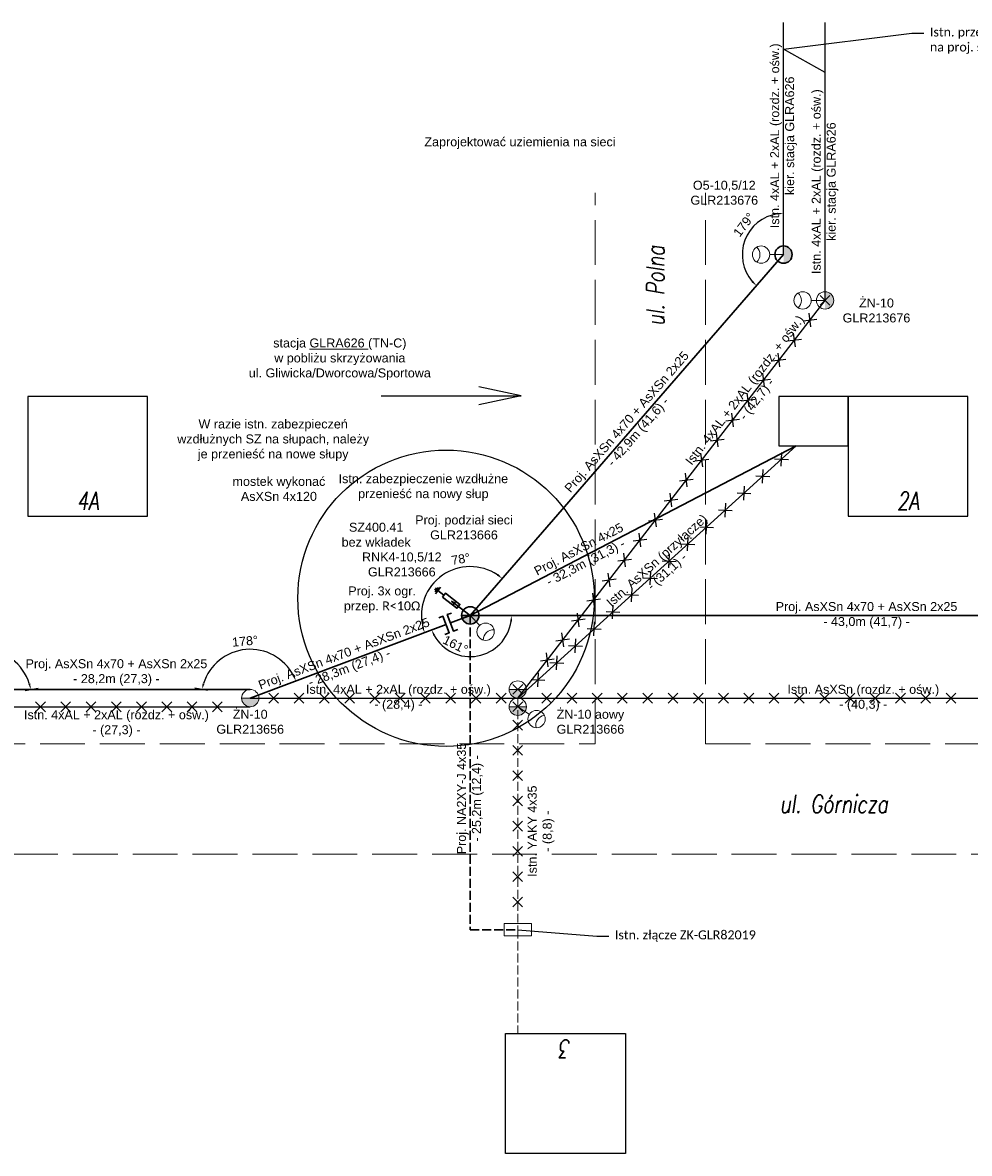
# Model space of a CAD drawing. Header units: metres. Extents: x 6536102 to 6570154, y 5559884 to 5568618.
# Tile 27 of 40: x 6542431 to 6542589, y 5564546 to 5564735. Entities that reach past the tile are written whole.
import ezdxf
from ezdxf import colors
from ezdxf.entities.mleader import LeaderData, LeaderLine
from ezdxf.lldxf.tags import DXFTag
from ezdxf.math import Vec2, Vec3

# ---------------------------------------------------------------- set-up
doc = ezdxf.new("R2010")
doc.units = ezdxf.units.M
doc.linetypes.add('1053', pattern=[2, 1.5, -0.5])
doc.layers.add('ELE_OSW', color=7, linetype='Continuous')
doc.layers.add('SCHEMATY_ELE', color=7, linetype='Continuous')
doc.styles.add('Romans_0.9', font='romans.shx', dxfattribs={"width": 0.75, "oblique": 9, "height": 0.1})
doc.styles.get("Standard").update_dxf_attribs({"font": 'arial.ttf'})
tags = doc.linetypes.add('ASXSN4X50+25', pattern='A,6.328383,-0.651518,["AsXSn 4x50+25",Standard,S=2.5,R=0,X=0,Y=-1.25],-25.651347,6.384745', length=39.015993).pattern_tags.tags
tags[6] = DXFTag(74, 10)
doc.dimstyles.new('ISO-25', dxfattribs={"dimtxt": 2.5, "dimasz": 2.5, "dimexe": 1.25, "dimexo": 0.625, "dimtad": 1, "dimtxsty": 'Standard', "dimcen": 2.5, "dimadec": 0, "dimazin": 0, "dimtfac": 1, "dimtmove": 0, "dimatfit": 3, "dimfxl": 1, "dimarcsym": 0})

# ---------------------------------------------------------------- blocks, each defined once
blk = doc.blocks.new('*D104')
at = {"color": 0, "linetype": 'ASXSN4X50+25', "lineweight": -2, "transparency": 16777216}
blk.add_line((6542498.42, 5564633.65), (6542497.83, 5564633.43), dxfattribs=at)
blk.add_arc((6542505.44, 5564636.29), 6.88, 208.932, 351.6834, dxfattribs=at)
at = {"color": 0, "linetype": 'ASXSN4X50+25', "transparency": 16777216}
for points in [[(6542512.09, 5564635.31), (6542512.42, 5564635.29), (6542512.33, 5564636.3)], [(6542499.27, 5564632.89), (6542499.57, 5564633.03), (6542499, 5564633.87)]]:
    blk.add_solid(points, dxfattribs=at)
at = {"layer": 'Defpoints', "color": 0, "linetype": 'ASXSN4X50+25', "transparency": 16777216}
for p in [(6542505.44, 5564636.29), (6542505.44, 5564636.29), (6542512.33, 5564636.3), (6542499, 5564633.87), (6542509.57, 5564630.79)]:
    blk.add_point(p, dxfattribs=at)
at = {"color": 0, "linetype": 'ASXSN4X50+25', "transparency": 16777216, "insert": (6542502.97, 5564631.39), "char_height": 1.8, "attachment_point": 5, "rotation": 333.2558}
blk.add_mtext('{\\H0.83333x;161%%D}', dxfattribs=at)
blk = doc.blocks.new('*D105')
at = {"color": 0, "linetype": 'ASXSN4X50+25', "lineweight": -2, "transparency": 16777216}
for p, q in [((6542510.36, 5564641.97), (6542511.61, 5564643.4)), ((6542498.42, 5564633.65), (6542496.63, 5564632.98))]:
    blk.add_line(p, q, dxfattribs=at)
blk.add_arc((6542505.44, 5564636.29), 8.16, 56.0904, 193.5762, dxfattribs=at)
at = {"color": 0, "linetype": 'ASXSN4X50+25', "transparency": 16777216}
for points in [[(6542510.1, 5564643.2), (6542509.9, 5564642.93), (6542510.79, 5564642.46)], [(6542497.67, 5564634.43), (6542497.35, 5564634.33), (6542497.8, 5564633.42)]]:
    blk.add_solid(points, dxfattribs=at)
at = {"layer": 'Defpoints', "color": 0, "linetype": 'ASXSN4X50+25', "transparency": 16777216}
for p in [(6542509.95, 5564641.49), (6542498.37, 5564640.36), (6542505.44, 5564636.29), (6542505.44, 5564636.29), (6542499, 5564633.87)]:
    blk.add_point(p, dxfattribs=at)
at = {"color": 0, "linetype": 'ASXSN4X50+25', "transparency": 16777216, "insert": (6542503.85, 5564645.71), "char_height": 1.8, "attachment_point": 5, "rotation": 9.5775}
blk.add_mtext('{\\H0.83333x;78%%D}', dxfattribs=at)
blk = doc.blocks.new('_None')
blk = doc.blocks.new('*D226')
at = {"color": 0, "linetype": 'ASXSN4X50+25', "lineweight": -2, "transparency": 16777216}
blk.add_line((6542553.21, 5564691.34), (6542552.41, 5564690.42), dxfattribs=at)
blk.add_arc((6542557.74, 5564696.56), 6.88, 98.3348, 220.7173, dxfattribs=at)
at = {"color": 0, "linetype": 'ASXSN4X50+25', "lineweight": 50, "transparency": 16777216}
for points in [[(6542556.73, 5564703.54), (6542556.75, 5564703.2), (6542557.74, 5564703.44)], [(6542552.64, 5564692.19), (6542552.4, 5564691.95), (6542553.23, 5564691.36)]]:
    blk.add_solid(points, dxfattribs=at)
at = {"layer": 'Defpoints', "color": 0, "linetype": 'ASXSN4X50+25', "lineweight": 50, "transparency": 16777216}
for p in [(6542557.74, 5564705.15), (6542550.86, 5564696.23), (6542557.74, 5564696.56), (6542557.74, 5564696.56), (6542553.62, 5564691.81)]:
    blk.add_point(p, dxfattribs=at)
at = {"color": 0, "linetype": 'ASXSN4X50+25', "transparency": 16777216, "insert": (6542551.13, 5564701.54), "char_height": 1.8, "attachment_point": 5, "rotation": 52.9886}
blk.add_mtext('{\\H0.83333x;179%%D}', dxfattribs=at)
blk = doc.blocks.new('*D227')
at = {"color": 0, "linetype": 'ASXSN4X50+25', "lineweight": -2, "transparency": 16777216}
for p, q in [((6542415.51, 5564624.57), (6542414.89, 5564624.6)), ((6542431.15, 5564623.76), (6542433.29, 5564624.15))]:
    blk.add_line(p, q, dxfattribs=at)
blk.add_arc((6542424.03, 5564622.47), 8.16, 17.2926, 158.251, dxfattribs=at)
at = {"color": 0, "linetype": 'ASXSN4X50+25', "lineweight": 50, "transparency": 16777216}
for points in [[(6542416.61, 5564625.44), (6542416.29, 5564625.55), (6542416.14, 5564624.55)], [(6542431.99, 5564624.94), (6542431.66, 5564624.86), (6542432.06, 5564623.93)]]:
    blk.add_solid(points, dxfattribs=at)
at = {"layer": 'Defpoints', "color": 0, "linetype": 'ASXSN4X50+25', "lineweight": 50, "transparency": 16777216}
for p in [(6542427.87, 5564629.67), (6542416.14, 5564624.55), (6542430.53, 5564623.65), (6542424.03, 5564622.47), (6542424.03, 5564622.47)]:
    blk.add_point(p, dxfattribs=at)
at = {"color": 0, "linetype": 'ASXSN4X50+25', "transparency": 16777216, "insert": (6542424.4, 5564632.02), "char_height": 1.8, "attachment_point": 5, "rotation": 357.7718}
blk.add_mtext('{\\H0.83333x;180%%D}', dxfattribs=at)
blk = doc.blocks.new('*D228')
at = {"color": 0, "linetype": 'ASXSN4X50+25', "lineweight": -2, "transparency": 16777216}
for p, q in [((6542476.89, 5564625.55), (6542477.51, 5564625.79)), ((6542461.58, 5564623.76), (6542459.44, 5564624.15))]:
    blk.add_line(p, q, dxfattribs=at)
blk.add_arc((6542468.7, 5564622.47), 8.16, 27.6424, 162.7074, dxfattribs=at)
at = {"color": 0, "linetype": 'ASXSN4X50+25', "lineweight": 50, "transparency": 16777216}
for points in [[(6542476.08, 5564626.33), (6542475.78, 5564626.19), (6542476.34, 5564625.35)], [(6542461.07, 5564624.86), (6542460.75, 5564624.94), (6542460.67, 5564623.93)]]:
    blk.add_solid(points, dxfattribs=at)
at = {"layer": 'Defpoints', "color": 0, "linetype": 'ASXSN4X50+25', "lineweight": 50, "transparency": 16777216}
for p in [(6542471.45, 5564630.16), (6542462.2, 5564623.65), (6542476.3, 5564625.33), (6542468.7, 5564622.47), (6542468.7, 5564622.47)]:
    blk.add_point(p, dxfattribs=at)
at = {"color": 0, "linetype": 'ASXSN4X50+25', "transparency": 16777216, "insert": (6542467.84, 5564631.99), "char_height": 1.8, "attachment_point": 5, "rotation": 5.1749}
blk.add_mtext('{\\H0.83333x;178%%D}', dxfattribs=at)

msp = doc.modelspace()

# ---------------------------------------------------------------- hatches: boundary and pattern name
at = {"layer": 'SCHEMATY_ELE', "lineweight": 30}
h = msp.add_hatch(color=0, dxfattribs=at)
h.dxf.hatch_style = 1
edge = h.paths.add_edge_path()
edge.add_line((6542557.739, 5564698.005), (6542557.739, 5564695.113))
edge.add_arc((6542557.739, 5564696.559), 1.446, 270, 450)
at = {"layer": 'SCHEMATY_ELE', "lineweight": 18}
h = msp.add_hatch(color=8, dxfattribs=at)
h.dxf.hatch_style = 1
edge = h.paths.add_edge_path()
edge.add_line((6542564.673, 5564690.348), (6542564.673, 5564687.456))
edge.add_arc((6542564.673, 5564688.902), 1.446, 270, 450)
h = msp.add_hatch(color=7, dxfattribs=at)
h.dxf.hatch_style = 1
h.paths.add_polyline_path([(6542503.004, 5564638.436), (6542502.335, 5564638.676), (6542502.741, 5564638.093)])
at = {"layer": 'SCHEMATY_ELE', "lineweight": 30}
h = msp.add_hatch(color=0, dxfattribs=at)
h.dxf.hatch_style = 1
edge = h.paths.add_edge_path()
edge.add_line((6542506.888, 5564636.295), (6542503.997, 5564636.295))
edge.add_arc((6542505.442, 5564636.295), 1.446, 180, 360)
at = {"layer": 'SCHEMATY_ELE', "lineweight": 18}
h = msp.add_hatch(color=8, dxfattribs=at)
h.dxf.hatch_style = 1
edge = h.paths.add_edge_path()
edge.add_line((6542514.817, 5564623.918), (6542511.926, 5564623.918))
edge.add_arc((6542513.371, 5564623.918), 1.446, 180, 360)
h = msp.add_hatch(color=8, dxfattribs=at)
h.dxf.hatch_style = 1
edge = h.paths.add_edge_path()
edge.add_line((6542470.148, 5564622.472), (6542467.256, 5564622.472))
edge.add_arc((6542468.702, 5564622.472), 1.446, 180, 360)
h = msp.add_hatch(color=8, dxfattribs=at)
h.dxf.hatch_style = 1
edge = h.paths.add_edge_path()
edge.add_line((6542514.817, 5564621.026), (6542511.926, 5564621.026))
edge.add_arc((6542513.371, 5564621.026), 1.446, 180, 360)

# ---------------------------------------------------------------- linework, layer by layer
at = {"color": 8}
for p, q in [((6542557.739, 5564696.559), (6542557.739, 5564735.305)), ((6542564.673, 5564688.902), (6542564.673, 5564735.305)), ((6542513.371, 5564622.472), (6542564.673, 5564688.901)), ((6542513.371, 5564622.472), (6542559.871, 5564664.6)), ((6542468.702, 5564622.472), (6542513.371, 5564622.472)), ((6542513.371, 5564622.472), (6542607.142, 5564622.472)), ((6542424.032, 5564621.026), (6542468.702, 5564621.026))]:
    msp.add_line(p, q, dxfattribs=at)
at = {"color": 0, "linetype": '1053', "lineweight": 9, "ltscale": 5}
for p, q in [((6542526.32, 5564614.821), (6542526.32, 5564706.85)), ((6542544.736, 5564614.821), (6542544.736, 5564706.85)), ((6541843.618, 5564614.821), (6542526.32, 5564614.821)), ((6542544.736, 5564614.821), (6542891.293, 5564614.821)), ((6541689.08, 5564596.405), (6542891.293, 5564596.405))]:
    msp.add_line(p, q, dxfattribs=at)
at = {"lineweight": 30}
for p, q in [((6542505.442, 5564636.295), (6542557.737, 5564696.557)), ((6542505.442, 5564636.295), (6542559.871, 5564664.6)), ((6542505.442, 5564636.295), (6542502.118, 5564635.045)), ((6542599.214, 5564636.295), (6542505.442, 5564636.295)), ((6542501.404, 5564634.776), (6542468.702, 5564622.472)), ((6542468.702, 5564623.918), (6542424.032, 5564623.918))]:
    msp.add_line(p, q, dxfattribs=at)
at = {"color": 1}
for p, q in [((6542563.857, 5564688.085), (6542565.49, 5564689.719)), ((6542563.857, 5564689.719), (6542565.49, 5564688.085)), ((6542562.301, 5564684.494), (6542562.007, 5564686.785)), ((6542561.009, 5564685.493), (6542563.299, 5564685.787)), ((6542558.43, 5564682.153), (6542560.72, 5564682.447)), ((6542559.722, 5564681.155), (6542559.428, 5564683.446)), ((6542555.851, 5564678.814), (6542558.141, 5564679.108)), ((6542557.143, 5564677.815), (6542556.849, 5564680.106)), ((6542554.564, 5564674.476), (6542554.27, 5564676.767)), ((6542553.272, 5564675.474), (6542555.563, 5564675.768)), ((6542551.985, 5564671.137), (6542551.691, 5564673.427)), ((6542550.693, 5564672.135), (6542552.984, 5564672.429)), ((6542548.114, 5564668.795), (6542550.405, 5564669.09)), ((6542549.406, 5564667.797), (6542549.112, 5564670.088)), ((6542545.535, 5564665.456), (6542547.826, 5564665.75)), ((6542546.827, 5564664.458), (6542546.533, 5564666.748)), ((6542544.248, 5564661.118), (6542543.954, 5564663.409)), ((6542557.351, 5564661.216), (6542557.465, 5564663.522)), ((6542542.956, 5564662.116), (6542545.247, 5564662.411)), ((6542556.255, 5564662.426), (6542558.562, 5564662.312)), ((6542541.669, 5564657.779), (6542541.375, 5564660.069)), ((6542553.128, 5564659.593), (6542555.435, 5564659.479)), ((6542554.224, 5564658.383), (6542554.338, 5564660.689)), ((6542540.377, 5564658.777), (6542542.668, 5564659.071)), ((6542551.098, 5564655.55), (6542551.211, 5564657.856)), ((6542537.798, 5564655.437), (6542540.089, 5564655.732)), ((6542539.09, 5564654.439), (6542538.796, 5564656.73)), ((6542550.001, 5564656.76), (6542552.308, 5564656.646)), ((6542546.874, 5564653.927), (6542549.181, 5564653.813)), ((6542547.971, 5564652.717), (6542548.084, 5564655.023)), ((6542535.219, 5564652.098), (6542537.51, 5564652.392)), ((6542536.511, 5564651.1), (6542536.217, 5564653.39)), ((6542544.844, 5564649.884), (6542544.957, 5564652.19)), ((6542543.747, 5564651.094), (6542546.054, 5564650.98)), ((6542532.64, 5564648.758), (6542534.931, 5564649.053)), ((6542533.932, 5564647.76), (6542533.638, 5564650.051)), ((6542540.62, 5564648.261), (6542542.927, 5564648.147)), ((6542541.717, 5564647.051), (6542541.831, 5564649.358)), ((6542531.353, 5564644.421), (6542531.059, 5564646.711)), ((6542538.59, 5564644.218), (6542538.704, 5564646.525)), ((6542530.061, 5564645.419), (6542532.352, 5564645.713)), ((6542537.493, 5564645.428), (6542539.8, 5564645.314)), ((6542528.774, 5564641.081), (6542528.48, 5564643.372)), ((6542534.366, 5564642.595), (6542536.673, 5564642.481)), ((6542535.463, 5564641.385), (6542535.577, 5564643.692)), ((6542527.482, 5564642.079), (6542529.773, 5564642.374)), ((6542532.336, 5564638.552), (6542532.45, 5564640.859)), ((6542524.903, 5564638.74), (6542527.194, 5564639.034)), ((6542526.195, 5564637.742), (6542525.901, 5564640.033)), ((6542531.24, 5564639.762), (6542533.546, 5564639.648)), ((6542528.113, 5564636.929), (6542530.419, 5564636.816)), ((6542529.209, 5564635.719), (6542529.323, 5564638.026)), ((6542522.324, 5564635.401), (6542524.615, 5564635.695)), ((6542523.616, 5564634.402), (6542523.322, 5564636.693)), ((6542526.082, 5564632.886), (6542526.196, 5564635.193)), ((6542521.037, 5564631.063), (6542520.743, 5564633.354)), ((6542524.986, 5564634.096), (6542527.292, 5564633.983)), ((6542519.745, 5564632.061), (6542522.036, 5564632.355)), ((6542521.859, 5564631.263), (6542524.165, 5564631.15)), ((6542522.955, 5564630.053), (6542523.069, 5564632.36)), ((6542518.458, 5564627.723), (6542518.164, 5564630.014)), ((6542519.828, 5564627.22), (6542519.942, 5564629.527)), ((6542517.166, 5564628.722), (6542519.457, 5564629.016)), ((6542518.732, 5564628.43), (6542521.038, 5564628.317)), ((6542515.605, 5564625.598), (6542517.912, 5564625.484)), ((6542516.701, 5564624.387), (6542516.815, 5564626.694)), ((6542512.571, 5564624.751), (6542514.204, 5564623.117)), ((6542514.204, 5564624.751), (6542512.571, 5564623.117)), ((6542432.868, 5564620.21), (6542434.501, 5564621.843)), ((6542432.868, 5564621.843), (6542434.501, 5564620.21)), ((6542437.088, 5564620.21), (6542438.721, 5564621.843)), ((6542437.088, 5564621.843), (6542438.721, 5564620.21)), ((6542441.307, 5564620.21), (6542442.94, 5564621.843)), ((6542441.307, 5564621.843), (6542442.94, 5564620.21)), ((6542445.527, 5564620.21), (6542447.16, 5564621.843)), ((6542445.527, 5564621.843), (6542447.16, 5564620.21)), ((6542449.746, 5564620.21), (6542451.379, 5564621.843)), ((6542449.746, 5564621.843), (6542451.379, 5564620.21)), ((6542453.965, 5564620.21), (6542455.598, 5564621.843)), ((6542453.965, 5564621.843), (6542455.598, 5564620.21)), ((6542458.185, 5564620.21), (6542459.818, 5564621.843)), ((6542458.185, 5564621.843), (6542459.818, 5564620.21)), ((6542462.404, 5564620.21), (6542464.037, 5564621.843)), ((6542462.404, 5564621.843), (6542464.037, 5564620.21)), ((6542471.816, 5564621.655), (6542473.449, 5564623.288)), ((6542471.816, 5564623.288), (6542473.449, 5564621.655)), ((6542476.036, 5564621.655), (6542477.669, 5564623.288)), ((6542476.036, 5564623.288), (6542477.669, 5564621.655)), ((6542480.255, 5564621.655), (6542481.888, 5564623.288)), ((6542480.255, 5564623.288), (6542481.888, 5564621.655)), ((6542484.474, 5564621.655), (6542486.107, 5564623.288)), ((6542484.474, 5564623.288), (6542486.107, 5564621.655)), ((6542488.694, 5564621.655), (6542490.327, 5564623.288)), ((6542488.694, 5564623.288), (6542490.327, 5564621.655)), ((6542492.913, 5564621.655), (6542494.546, 5564623.288)), ((6542492.913, 5564623.288), (6542494.546, 5564621.655)), ((6542497.132, 5564621.655), (6542498.765, 5564623.288)), ((6542497.132, 5564623.288), (6542498.765, 5564621.655)), ((6542501.352, 5564621.655), (6542502.985, 5564623.288)), ((6542501.352, 5564623.288), (6542502.985, 5564621.655)), ((6542505.571, 5564621.655), (6542507.204, 5564623.288)), ((6542505.571, 5564623.288), (6542507.204, 5564621.655)), ((6542509.79, 5564621.655), (6542511.423, 5564623.288)), ((6542509.79, 5564623.288), (6542511.423, 5564621.655)), ((6542512.571, 5564621.859), (6542514.204, 5564620.226)), ((6542514.204, 5564621.859), (6542512.571, 5564620.226)), ((6542517.373, 5564621.655), (6542519.006, 5564623.288)), ((6542517.373, 5564623.288), (6542519.006, 5564621.655)), ((6542521.593, 5564621.655), (6542523.226, 5564623.288)), ((6542521.593, 5564623.288), (6542523.226, 5564621.655)), ((6542525.812, 5564621.655), (6542527.445, 5564623.288)), ((6542525.812, 5564623.288), (6542527.445, 5564621.655)), ((6542530.031, 5564621.655), (6542531.664, 5564623.288)), ((6542530.031, 5564623.288), (6542531.664, 5564621.655)), ((6542534.251, 5564621.655), (6542535.884, 5564623.288)), ((6542534.251, 5564623.288), (6542535.884, 5564621.655)), ((6542538.47, 5564621.655), (6542540.103, 5564623.288)), ((6542538.47, 5564623.288), (6542540.103, 5564621.655)), ((6542542.69, 5564621.655), (6542544.323, 5564623.288)), ((6542542.69, 5564623.288), (6542544.323, 5564621.655)), ((6542546.909, 5564621.655), (6542548.542, 5564623.288)), ((6542546.909, 5564623.288), (6542548.542, 5564621.655)), ((6542551.128, 5564621.655), (6542552.761, 5564623.288)), ((6542551.128, 5564623.288), (6542552.761, 5564621.655)), ((6542555.348, 5564621.655), (6542556.981, 5564623.288)), ((6542555.348, 5564623.288), (6542556.981, 5564621.655)), ((6542559.568, 5564621.655), (6542561.201, 5564623.288)), ((6542559.568, 5564623.288), (6542561.201, 5564621.655)), ((6542563.787, 5564621.655), (6542565.42, 5564623.288)), ((6542563.787, 5564623.288), (6542565.42, 5564621.655)), ((6542568.006, 5564621.655), (6542569.639, 5564623.288)), ((6542568.006, 5564623.288), (6542569.639, 5564621.655)), ((6542572.226, 5564621.655), (6542573.859, 5564623.288)), ((6542572.226, 5564623.288), (6542573.859, 5564621.655)), ((6542576.446, 5564621.655), (6542578.079, 5564623.288)), ((6542576.446, 5564623.288), (6542578.079, 5564621.655)), ((6542580.666, 5564621.655), (6542582.299, 5564623.288)), ((6542580.666, 5564623.288), (6542582.299, 5564621.655)), ((6542584.885, 5564621.655), (6542586.518, 5564623.288)), ((6542584.885, 5564623.288), (6542586.518, 5564621.655)), ((6542512.555, 5564618.782), (6542514.188, 5564617.149)), ((6542514.188, 5564618.782), (6542512.555, 5564617.149)), ((6542512.555, 5564614.562), (6542514.188, 5564612.929)), ((6542514.188, 5564614.562), (6542512.555, 5564612.929)), ((6542512.555, 5564610.343), (6542514.188, 5564608.71)), ((6542514.188, 5564610.343), (6542512.555, 5564608.71)), ((6542512.555, 5564606.124), (6542514.188, 5564604.491)), ((6542514.188, 5564606.124), (6542512.555, 5564604.491)), ((6542512.555, 5564601.904), (6542514.188, 5564600.271)), ((6542514.188, 5564601.904), (6542512.555, 5564600.271)), ((6542512.555, 5564597.685), (6542514.188, 5564596.052)), ((6542514.188, 5564597.685), (6542512.555, 5564596.052)), ((6542512.555, 5564593.465), (6542514.188, 5564591.832)), ((6542514.188, 5564593.465), (6542512.555, 5564591.832)), ((6542512.555, 5564589.246), (6542514.188, 5564587.613)), ((6542514.188, 5564589.246), (6542512.555, 5564587.613))]:
    msp.add_line(p, q, dxfattribs=at)
at = {"color": 8, "ltscale": 0.5}
for points in [[(6542431.565, 5564652.858), (6542451.565, 5564652.858), (6542451.565, 5564672.858), (6542431.565, 5564672.858)], [(6542568.526, 5564672.858), (6542556.972, 5564672.858), (6542556.972, 5564664.6), (6542568.526, 5564664.6)], [(6542568.526, 5564652.858), (6542588.526, 5564652.858), (6542588.526, 5564672.858), (6542568.526, 5564672.858)], [(6542511.341, 5564566.433), (6542531.341, 5564566.433), (6542531.341, 5564546.433), (6542511.341, 5564546.433)]]:
    msp.add_lwpolyline(points, close=True, dxfattribs=at)
at = {"lineweight": 30}
for points in [[(6542501.207, 5564633.13), (6542501.922, 5564633.399), (6542500.886, 5564636.153), (6542500.171, 5564635.884)], [(6542503.351, 5564633.937), (6542502.636, 5564633.668), (6542501.6, 5564636.421), (6542502.315, 5564636.69)]]:
    msp.add_lwpolyline(points, dxfattribs=at)
at = {"layer": 'Defpoints', "color": 6}
for p, q in [((6542490.57, 5564672.976), (6542513.941, 5564672.976)), ((6542513.941, 5564672.976), (6542506.862, 5564674.492)), ((6542513.941, 5564672.976), (6542506.862, 5564671.459))]:
    msp.add_line(p, q, dxfattribs=at)
msp.add_circle((6542501.395, 5564639.156), 24.744, dxfattribs=at)
at = {"layer": 'SCHEMATY_ELE', "color": 8, "lineweight": 18}
for p, q in [((6542555.443, 5564696.559), (6542557.739, 5564696.559)), ((6542562.377, 5564688.902), (6542564.673, 5564688.902)), ((6542507.015, 5564634.623), (6542505.442, 5564636.295)), ((6542515.293, 5564619.77), (6542513.371, 5564621.026))]:
    msp.add_line(p, q, dxfattribs=at)
at = {"layer": 'SCHEMATY_ELE', "color": 7, "lineweight": 30}
for p, q in [((6542499.812, 5564640.904), (6542499.527, 5564640.533)), ((6542500.138, 5564640.941), (6542499.576, 5564640.208)), ((6542500.469, 5564640.985), (6542499.62, 5564639.877)), ((6542501.049, 5564639.662), (6542500.045, 5564640.431)), ((6542505.443, 5564636.295), (6542502.335, 5564638.676))]:
    msp.add_line(p, q, dxfattribs=at)
at = {"layer": 'SCHEMATY_ELE', "color": 8, "linetype": '1053', "lineweight": 18}
msp.add_line((6542513.371, 5564583.799), (6542513.371, 5564566.433), dxfattribs=at)
at = {"layer": 'SCHEMATY_ELE', "color": 8, "lineweight": 18}
for points in [[(6542553.262, 5564695.314, 0.4360015), (6542553.261, 5564697.803)], [(6542560.196, 5564687.657, 0.4360015), (6542560.196, 5564690.147)], [(6542509.417, 5564633.888, 0.4360015), (6542507.604, 5564632.182)], [(6542517.8, 5564619.619, 0.4360015), (6542516.438, 5564617.535)]]:
    msp.add_lwpolyline(points, format="xyb", dxfattribs=at)
at = {"layer": 'SCHEMATY_ELE', "color": 7, "lineweight": 30}
msp.add_lwpolyline([(6542500.802, 5564639.339), (6542503.209, 5564637.495), (6542503.703, 5564638.14), (6542501.296, 5564639.984)], close=True, dxfattribs=at)
at = {"layer": 'SCHEMATY_ELE', "color": 7, "lineweight": 18, "flags": 128}
msp.add_lwpolyline([(6542503.004, 5564638.436), (6542502.335, 5564638.676), (6542502.741, 5564638.093)], close=True, dxfattribs=at)
at = {"layer": 'SCHEMATY_ELE', "color": 0, "lineweight": 30}
msp.add_lwpolyline([(6542506.888, 5564636.295), (6542503.997, 5564636.295, 1)], format="xyb", close=True, dxfattribs=at)
at = {"layer": 'SCHEMATY_ELE', "linetype": '1053', "lineweight": 30}
msp.add_lwpolyline([(6542505.442, 5564636.295), (6542505.442, 5564583.799), (6542513.371, 5564583.799)], dxfattribs=at)
at = {"layer": 'SCHEMATY_ELE', "color": 8, "lineweight": 18}
for points in [[(6542514.817, 5564623.918), (6542511.926, 5564623.918, 1)], [(6542470.148, 5564622.472), (6542467.256, 5564622.472, 1)], [(6542514.817, 5564621.026), (6542511.926, 5564621.026, 1)]]:
    msp.add_lwpolyline(points, format="xyb", close=True, dxfattribs=at)
at = {"layer": 'SCHEMATY_ELE', "color": 8, "linetype": '1053', "lineweight": 18}
msp.add_lwpolyline([(6542513.371, 5564622.472), (6542513.371, 5564583.799)], dxfattribs=at)
at = {"layer": 'SCHEMATY_ELE', "color": 8, "lineweight": 18}
msp.add_lwpolyline([(6542511.091, 5564584.839), (6542515.652, 5564584.839), (6542515.652, 5564582.759), (6542511.091, 5564582.759)], close=True, dxfattribs=at)
for centre in [(6542553.997, 5564696.559), (6542560.931, 5564688.902), (6542564.673, 5564688.902), (6542508.006, 5564633.57), (6542468.702, 5564622.472), (6542513.371, 5564623.918), (6542513.371, 5564621.026), (6542516.503, 5564618.979)]:
    msp.add_circle(centre, 1.446, dxfattribs=at)
at = {"layer": 'SCHEMATY_ELE', "color": 0, "lineweight": 30}
for centre in [(6542557.739, 5564696.559), (6542505.442, 5564636.295)]:
    msp.add_circle(centre, 1.446, dxfattribs=at)

# ---------------------------------------------------------------- texts
at = {"layer": 'Defpoints', "color": 8, "lineweight": 18, "char_height": 1.5, "attachment_point": 5}
for s, insert in [('{\\C6;Zaprojektować uziemienia na sieci}', (6542513.742, 5564715.167)), ('{\\C6;stacja \\LGLRA626\\l (TN-C)^Jw pobliżu skrzyżowania ^Jul. Gliwicka/Dworcowa/Sportowa}', (6542483.663, 5564679.07)), ('{\\C6;W razie istn. zabezpieczeń wzdłużnych SZ na słupach, należy je przenieść na nowe słupy}', (6542472.533, 5564665.54)), ('{\\C6;mostek wykonać \\PAsXSn 4x120}', (6542473.493, 5564657.416)), ('{\\C6;Istn. zabezpieczenie wzdłużne przenieść na nowy słup}', (6542497.612, 5564657.653)), ('{\\C6;Proj. podział sieci^JGLR213666}', (6542504.395, 5564650.978)), ('{\\C6;SZ400.41 \\Pbez wkładek}', (6542489.732, 5564649.76))]:
    msp.add_mtext_dynamic_manual_height_columns(s, width=32.99464, gutter_width=1.187, heights=[0], dxfattribs=dict(at, insert=insert))
at = {"layer": 'SCHEMATY_ELE', "color": 8, "lineweight": 18, "char_height": 1.5, "attachment_point": 5}
for s, insert, rotation in [('Istn. 4xAL + 2xAL (rozdz. + ośw.)^Jkier. stacja GLRA626', (6542564.673, 5564708.745), 90), ('Istn. 4xAL + 2xAL (rozdz. + ośw.)^J- (42,7) -', (6542552.416, 5564673.029), 52.32192), ('Istn. AsXSn (przyłącze)^J- (31,1) -', (6542537.566, 5564644.392), 42.17602), ('Istn. YAKY 4x35^J- (8,8) -', (6542517.26, 5564600.253), 90)]:
    msp.add_mtext_dynamic_manual_height_columns(s, width=32.99464, gutter_width=1.187, heights=[0], dxfattribs=dict(at, insert=insert, rotation=rotation))
at = {"layer": 'SCHEMATY_ELE', "color": 0, "lineweight": 18, "char_height": 1.5}
for s, width, insert, attachment_point in [('\\pxt13;O5-10,5/12^JGLR213676', 13.61035, (6542547.852, 5564704.871), 8), ('\\pxt13;RNK4-10,5/12^JGLR213666', 13.61035, (6542494.012, 5564642.784), 8), ('Proj. 3x ogr. ^Jprzep. {\\A1;\\fCalibri|b0|i0|c238|p34;\\C256;R<10Ω}', 32.99464, (6542490.721, 5564638.906), 5), ('Proj. AsXSn 4x70 + AsXSn 2x25^J- 43,0m (41,7) -', 32.99464, (6542571.597, 5564636.295), 5), ('Proj. AsXSn 4x70 + AsXSn 2x25^J- 28,2m (27,3) -', 32.99464, (6542446.367, 5564626.752), 5)]:
    msp.add_mtext_dynamic_manual_height_columns(s, width=width, gutter_width=1.187, heights=[0], dxfattribs=dict(at, insert=insert, attachment_point=attachment_point))
at = {"layer": 'SCHEMATY_ELE', "color": 7, "lineweight": 18, "char_height": 3, "style": 'Romans_0.9'}
for s, width, insert, attachment_point, rotation in [('ul. Polna', 105.81054, (6542536.337, 5564684.642), 4, 90), ('3', 4.61525, (6542521.341, 5564563.883), 5, 180)]:
    msp.add_mtext_dynamic_manual_height_columns(s, width=width, gutter_width=12.5, heights=[0], dxfattribs=dict(at, insert=insert, attachment_point=attachment_point, rotation=rotation))
at = {"layer": 'SCHEMATY_ELE', "color": 8, "lineweight": 18, "char_height": 1.5}
for s, width, insert, attachment_point in [('\\pxt13;ŻN-10^JGLR213676', 13.61035, (6542573.258, 5564685.202), 8), ('Istn. 4xAL + 2xAL (rozdz. + ośw.)^J- (28,4) -', 32.99464, (6542493.44, 5564622.472), 5), ('Istn. AsXSn (rozdz. + ośw.)^J- (40,3) -', 32.99464, (6542571.064, 5564622.472), 5), ('Istn. 4xAL + 2xAL (rozdz. + ośw.)^J- (27,3) -', 32.99464, (6542446.367, 5564618.22), 5), ('\\pxt13;ŻN-10^JGLR213656', 13.61035, (6542468.702, 5564616.507), 8), ('\\pxt13;ŻN-10 aowy ^JGLR213666', 13.61035, (6542525.498, 5564616.507), 8)]:
    msp.add_mtext_dynamic_manual_height_columns(s, width=width, gutter_width=1.187, heights=[0], dxfattribs=dict(at, insert=insert, attachment_point=attachment_point))
at = {"layer": 'SCHEMATY_ELE', "color": 0, "lineweight": 18, "char_height": 1.5, "attachment_point": 5}
for s, insert, rotation in [('Proj. AsXSn 4x70 + AsXSn 2x25^J- 42,9m (41,6) -', (6542532.662, 5564667.661), 49.04855), ('Proj. AsXSn 4x25^J- 32,3m (31,3) -', (6542524.219, 5564646.06), 27.47591), ('Proj. AsXSn 4x70 + AsXSn 2x25^J- 28,3m (27,4) -', (6542484.867, 5564628.554), 20.61793), ('Proj. NA2XY-J 4x35^J- 25,2m (12,4) -', (6542505.442, 5564605.712), 90)]:
    msp.add_mtext_dynamic_manual_height_columns(s, width=32.99464, gutter_width=1.187, heights=[0], dxfattribs=dict(at, insert=insert, rotation=rotation))
at = {"layer": 'SCHEMATY_ELE', "color": 7, "lineweight": 18, "char_height": 3, "style": 'Romans_0.9'}
for s, width, insert, attachment_point in [('4A', 4.61525, (6542441.565, 5564655.408), 5), ('2A', 4.61525, (6542578.526, 5564655.408), 5), ('ul. Górnicza', 105.81054, (6542557.117, 5564604.804), 4)]:
    msp.add_mtext_dynamic_manual_height_columns(s, width=width, gutter_width=12.5, heights=[0], dxfattribs=dict(at, insert=insert, attachment_point=attachment_point))

# ---------------------------------------------------------------- dimensions: what is measured, and where the dimension line sits
at = {"color": 0, "linetype": 'ASXSN4X50+25'}
for base, line1, line2, text, picture, middle in [((6542550.864, 5564696.234), ((6542553.618, 5564691.81), (6542557.739, 5564696.559)), ((6542557.739, 5564696.559), (6542557.739, 5564705.149)), '{\\H0.83333x;179%%D}', '*D226', (6542552.243, 5564700.702)), ((6542498.369, 5564640.363), ((6542509.955, 5564641.495), (6542505.444, 5564636.294)), ((6542505.444, 5564636.294), (6542499.001, 5564633.872)), '{\\H0.83333x;78%%D}', '*D105', (6542504.086, 5564644.341)), ((6542509.574, 5564630.787), ((6542499.001, 5564633.872), (6542505.444, 5564636.294)), ((6542505.444, 5564636.294), (6542512.327, 5564636.295)), '{\\H0.83333x;161%%D}', '*D104', (6542502.346, 5564630.147))]:
    dim = msp.add_angular_dim_2l(base=base, line1=line1, line2=line2, text=text, dimstyle='ISO-25', override={"dimtxt": 1.8, "dimasz": 1}, dxfattribs=at)
    dim.commit()
    dim.dimension.update_dxf_attribs({"geometry": picture, "text_midpoint": middle, "dimtype": 162})
for base, line1, line2, text, picture, middle in [((6542427.872, 5564629.674), ((6542430.534, 5564623.65), (6542424.032, 5564622.472)), ((6542424.032, 5564622.472), (6542416.139, 5564624.547)), '{\\H0.83333x;180%%D}', '*D227', (6542424.404, 5564632.018)), ((6542471.45, 5564630.157), ((6542462.2, 5564623.65), (6542468.702, 5564622.472)), ((6542468.702, 5564622.472), (6542476.3, 5564625.331)), '{\\H0.83333x;178%%D}', '*D228', (6542467.84, 5564631.986))]:
    dim = msp.add_angular_dim_2l(base=base, line1=line1, line2=line2, text=text, dimstyle='ISO-25', override={"dimtxt": 1.8, "dimasz": 1}, dxfattribs=at)
    dim.commit()
    dim.dimension.update_dxf_attribs({"geometry": picture, "text_midpoint": middle})

# ---------------------------------------------------------------- next in the draw order: leaders
at = {"layer": 'ELE_OSW', "color": 7, "linetype": 'Continuous', "lineweight": 18}
ml = msp.add_multileader_mtext('Standard', dxfattribs=at)
ml.set_content('{\\fCalibri|b0|i0|c238|p34;\\Q0;\\W1;Istn. przewody przewiesić na proj. słup}', color=7, style='Romans_0.9')
ml.set_leader_properties()
ml.set_arrow_properties(name='NONE')
ml.build(insert=Vec2(0, 0))
ml.multileader.update_dxf_attribs({"has_text_frame": 1, "dogleg_length": 2})
ctx = ml.context
ctx.base_point, ctx.char_height, ctx.landing_gap_size, ctx.plane_origin = Vec3(6542581.182, 5564733.527), 1.5, 1, Vec3(6542630.775, 5564738.153)
notes = []
notes.append((ctx, [(1, (1, 1, 0), (6542579.182, 5564733.527), (1, 0), 2, [(0, [(6542564.673, 5564726.999), (6542557.739, 5564730.874)], 0, [])])]))
ctx.mtext.insert, ctx.mtext.width, ctx.mtext.defined_height, ctx.mtext.flow_direction = Vec3(6542582.182, 5564734.488), 24.92885, 6.625, 5
ctx.mtext.has_bg_fill, ctx.mtext.bg_color, ctx.mtext.bg_scale_factor, ctx.mtext.bg_transparency, ctx.mtext.use_window_bg_color = 1, -1027028792, 1.5, 0, 1
ml = msp.add_multileader_mtext('Standard', dxfattribs=at)
ml.set_content('{\\fCalibri|b0|i0|c238|p34;\\Q0;\\W1;Istn. złącze ZK-GLR82019}', color=7, style='Romans_0.9')
ml.set_leader_properties()
ml.set_arrow_properties(name='NONE')
ml.build(insert=Vec2(0, 0))
ml.multileader.update_dxf_attribs({"has_text_frame": 1, "dogleg_length": 2})
ctx = ml.context
ctx.base_point, ctx.char_height, ctx.landing_gap_size, ctx.plane_origin = Vec3(6542528.583, 5564582.723), 1.5, 1, Vec3(6542576.566, 5564596.455)
notes.append((ctx, [(1, (1, 1, 0), (6542526.583, 5564582.723), (1, 0), 2, [(1, [(6542513.371, 5564583.799)], 0, [])])]))
ctx.mtext.insert, ctx.mtext.width, ctx.mtext.defined_height, ctx.mtext.flow_direction = Vec3(6542529.583, 5564583.683), 25.56839, 6.625, 5
ctx.mtext.has_bg_fill, ctx.mtext.bg_color, ctx.mtext.bg_scale_factor, ctx.mtext.bg_transparency, ctx.mtext.use_window_bg_color = 1, -1027028792, 1.5, 0, 1
for ctx, leaders in notes:
    for number, flags, end, landing, length, lines in leaders:
        leader = LeaderData()
        leader.index, (leader.has_last_leader_line, leader.has_dogleg_vector, leader.attachment_direction) = number, flags
        leader.last_leader_point, leader.dogleg_vector, leader.dogleg_length = Vec3(end), Vec3(landing), length
        for number, points, colour, breaks in lines:
            line = LeaderLine()
            line.index, line.vertices, line.color, line.breaks = number, Vec3.list(points), colors.encode_raw_color(colour), breaks
            leader.lines.append(line)
        ctx.leaders.append(leader)

# ---------------------------------------------------------------- next in the draw order: texts
at = {"layer": 'SCHEMATY_ELE', "color": 8, "lineweight": 18, "insert": (6542557.739, 5564716.401), "char_height": 1.5, "attachment_point": 5, "rotation": 90}
msp.add_mtext_dynamic_manual_height_columns('Istn. 4xAL + 2xAL (rozdz. + ośw.)^Jkier. stacja GLRA626', width=32.99464, gutter_width=1.187, heights=[0], dxfattribs=at)

doc.saveas('drawing.dxf')
